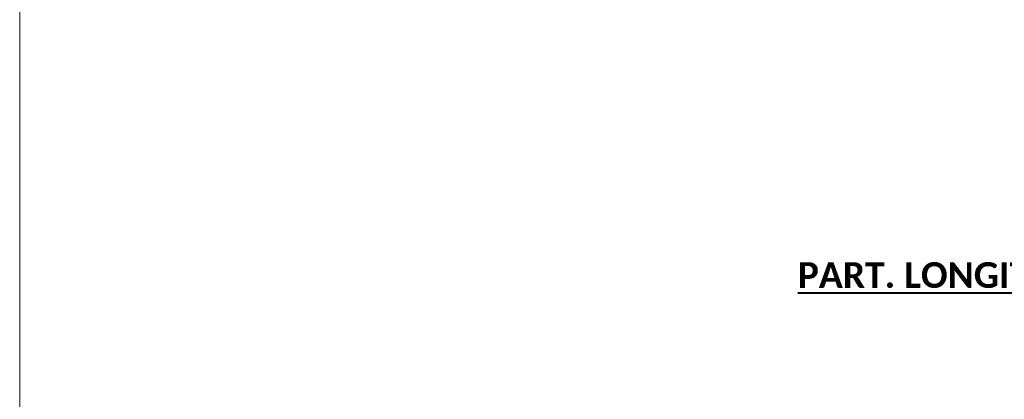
# Model space of a CAD drawing. Extents: x -24 to 2086, y -25 to 290.
# Tile 2 of 10: x -24 to 119, y 133 to 188. Entities that reach past the tile are written whole.
import ezdxf

# ---------------------------------------------------------------- set-up
doc = ezdxf.new("R2010")
doc.units = 0
doc.header["$MEASUREMENT"] = 0
doc.layers.add('B_ANNO_NOPLOT', color=47, linetype='Continuous', lineweight=18, plot=False)
doc.layers.add('B_ANNO_TEXT_TITLE', color=7, linetype='Continuous', lineweight=40)
doc.styles.add('Title', font='calibrib.ttf', dxfattribs={"height": 0.125})

# ---------------------------------------------------------------- blocks, each defined once
blk = doc.blocks.new('*U271')
at = {"layer": 'B_ANNO_NOPLOT', "flags": 128}
blk.add_lwpolyline([(0, -1073.1956), (0, -758.1956), (404.9096, -758.1956), (404.9096, -774.6267), (472.5, -774.6267), (472.5, -1022.5711), (395.7134, -1022.5711), (395.7134, -1073.1956)], close=True, dxfattribs=at)
blk = doc.blocks.new('INS_G36DET_BASE')
at = {"layer": 'B_ANNO_NOPLOT', "flags": 128}
blk.add_lwpolyline([(0, 0), (0, 315), (404.91, 315), (404.91, 298.57), (472.5, 298.57), (472.5, 50.62), (395.71, 50.62), (395.71, 0)], close=True, dxfattribs=at)
at = {"layer": 'B_ANNO_TEXT_TITLE', "insert": (113.7, 177.55), "char_height": 3.75, "width": 86.1112, "attachment_point": 1, "style": 'Title'}
blk.add_mtext('{\\LPART. LONGIT. SECTION}', dxfattribs=at)

msp = doc.modelspace()

# ---------------------------------------------------------------- block references
msp.add_blockref('*U271', (-24.4, 1048.41))

# ---------------------------------------------------------------- next in the draw order: block references
msp.add_blockref('INS_G36DET_BASE', (-24.4, -24.79))

doc.saveas('drawing.dxf')
